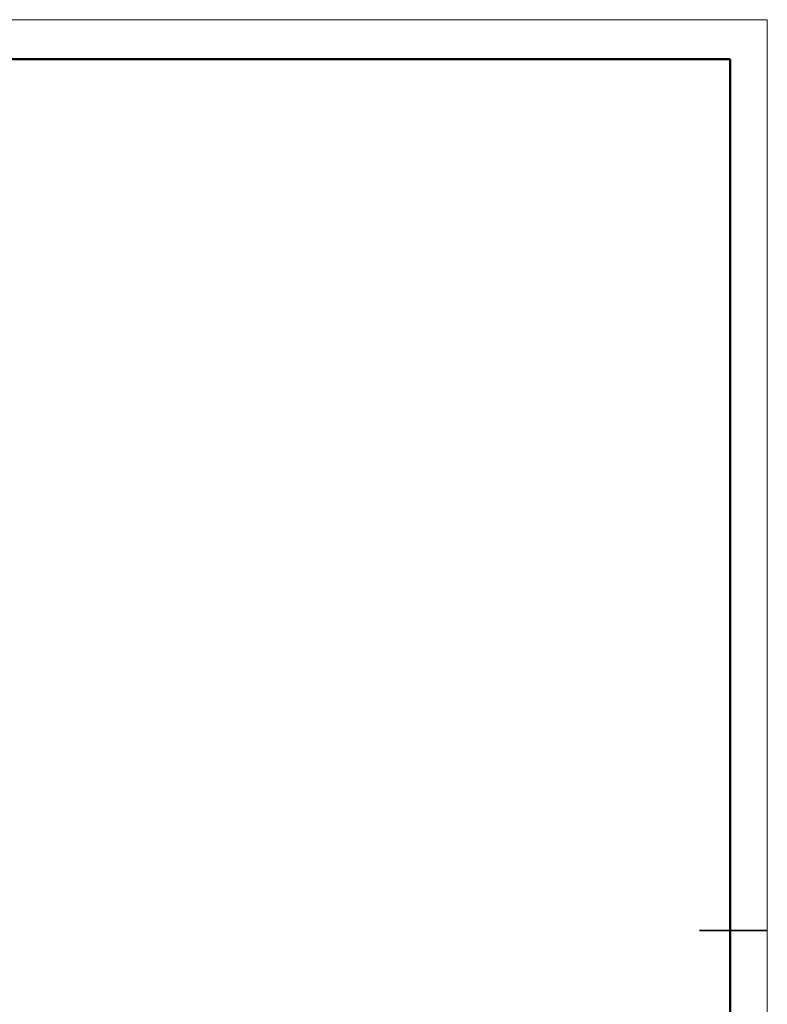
# Model space of a CAD drawing. Header units: millimetres. Extents: x 0 to 840, y -1 to 594.
# Tile 47 of 47: x 597 to 840, y 274 to 594. Entities that reach past the tile are written whole.
import ezdxf

# ---------------------------------------------------------------- set-up
doc = ezdxf.new("R2010")
doc.units = ezdxf.units.MM
doc.layers.get('0').update_dxf_attribs({"lineweight": 18})

msp = doc.modelspace()

# ---------------------------------------------------------------- linework, layer by layer
at = {"color": 7, "linetype": 'Continuous', "lineweight": 18}
for p, q in [((0, 594), (839.987, 594)), ((839.987, 594), (839.987, 0))]:
    msp.add_line(p, q, dxfattribs=at)
at = {"color": 7, "linetype": 'Continuous', "lineweight": 50}
for p in [(47.9929, 581.1857), (827.9929, 11.1857)]:
    msp.add_line(p, (827.9929, 581.1857), dxfattribs=at)
at = {"color": 7, "linetype": 'Continuous', "lineweight": 35}
msp.add_line((817.9929, 298.1857), (839.9929, 298.1857), dxfattribs=at)

doc.saveas('drawing.dxf')
